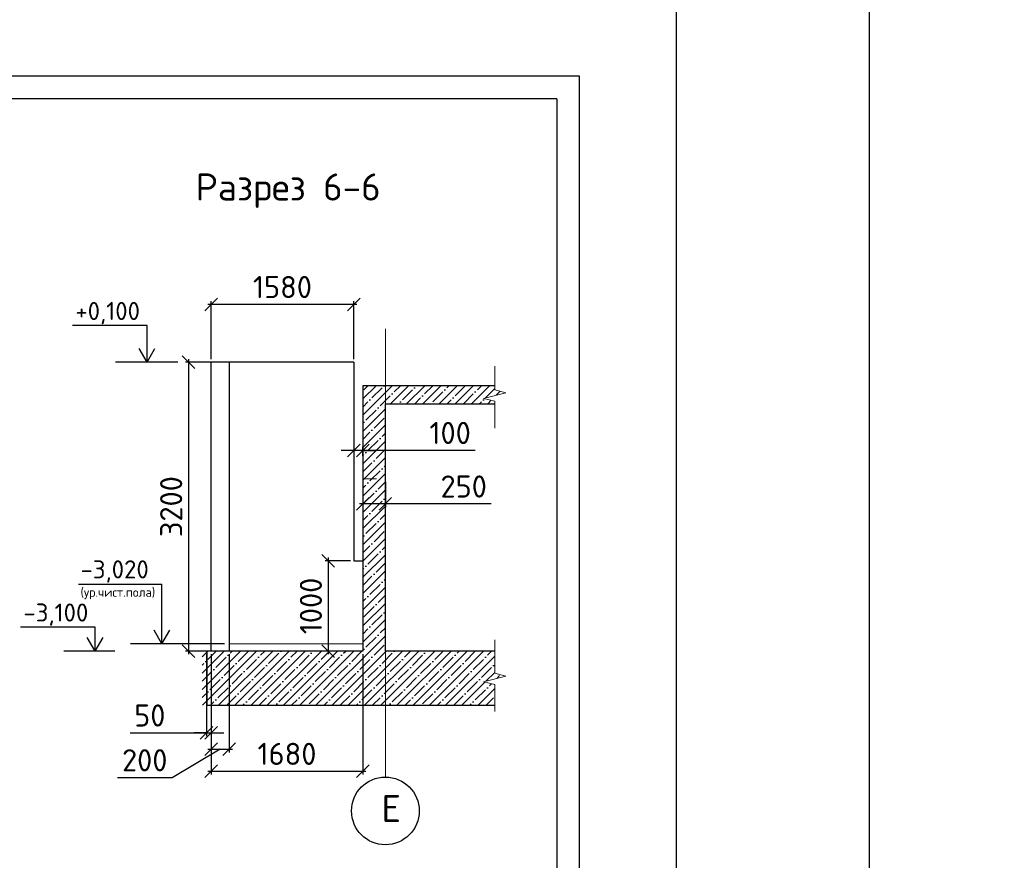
# Model space of a CAD drawing. Header units: millimetres. Extents: x 125896 to 2572636, y -120305 to 130347.
# Tile 136 of 256: x 372078 to 382987, y -95306 to -85996. Entities that reach past the tile are written whole.
import ezdxf

# ---------------------------------------------------------------- set-up
doc = ezdxf.new("R2010")
doc.units = ezdxf.units.MM
doc.linetypes.add('CENTER', pattern=[2, 1.25, -0.25, 0.25, -0.25])
doc.linetypes.add('CENTER2', pattern=[28.575, 19.05, -3.175, 3.175, -3.175])
for name, color, linetype in [('11', 7, 'Continuous'), ('СПДС_Оси', 7, 'Continuous'), ('Столовая - обозначения', 7, 'Continuous')]:
    doc.layers.add(name, color=color, linetype=linetype)
for name, color, linetype, lineweight in [('AF_Stena', 90, 'Continuous', 18), ('Standard', 7, 'Continuous', 25), ('ОСИ', 7, 'CENTER', 15), ('Столовая Двери и окна', 7, 'Continuous', 15), ('ТЕКСТ', 7, 'Continuous', 15)]:
    doc.layers.add(name, color=color, linetype=linetype, lineweight=lineweight)
doc.styles.get("Standard").update_dxf_attribs({"font": 'isocpeur.ttf'})
doc.styles.add('ГОСТ', font='isocpeur.ttf')
doc.dimstyles.new('Осевые', dxfattribs={"dimscale": 0.7, "dimtxt": 450, "dimasz": 400, "dimexe": 100, "dimexo": 100, "dimgap": 100, "dimtad": 1, "dimdec": 0, "dimzin": 0, "dimdsep": 46, "dimtxsty": 'Standard', "dimblk": 'OBLIQUE', "dimcen": 9, "dimdle": 100, "dimazin": 0, "dimtm": 1e-09, "dimtfac": 1, "dimtdec": 0, "dimtofl": 0, "dimtmove": 0, "dimatfit": 3, "dimfxl": 1, "dimtolj": 1, "dimtzin": 0, "dimarcsym": 0})

# ---------------------------------------------------------------- blocks, each defined once
blk = doc.blocks.new('_OBLIQUE')
at = {"color": 0, "linetype": 'ByBlock'}
blk.add_line((-0.5, -0.5), (0.5, 0.5), dxfattribs=at)
blk = doc.blocks.new('*D945')
at = {"layer": 'Defpoints', "color": 0, "linetype": 'ByBlock', "lineweight": 20, "ltscale": 13, "transparency": 16777216}
for p in [(375879, -91023), (376129, -91081), (375879, -91359)]:
    blk.add_point(p, dxfattribs=at)
at = {"layer": 'ОСИ', "color": 0, "linetype": 'ByBlock', "lineweight": -2, "ltscale": 13, "transparency": 16777216}
for p, q in [((375879, -91058), (375879, -91394)), ((376129, -91116), (376129, -91394)), ((376164, -91359), (375844, -91359)), ((377300, -91359), (376129, -91359))]:
    blk.add_line(p, q, dxfattribs=at)
at = {"layer": 'ОСИ', "color": 0, "linetype": 'ByBlock', "lineweight": -2, "ltscale": 13, "transparency": 16777216, "xscale": 140, "yscale": 140, "zscale": 140, "rotation": 180}
blk.add_blockref('_OBLIQUE', (375879, -91359), dxfattribs=at)
at = {"layer": 'ОСИ', "color": 0, "linetype": 'ByBlock', "lineweight": -2, "ltscale": 13, "transparency": 16777216, "xscale": 140, "yscale": 140, "zscale": 140}
blk.add_blockref('_OBLIQUE', (376129, -91359), dxfattribs=at)
at = {"layer": 'ОСИ', "color": 0, "linetype": 'ByBlock', "ltscale": 13, "transparency": 16777216, "insert": (376997, -91166), "char_height": 245, "attachment_point": 5}
blk.add_mtext('\\A1;250', dxfattribs=at)
blk = doc.blocks.new('*D946')
at = {"layer": 'Defpoints', "color": 0, "linetype": 'ByBlock', "lineweight": 20, "ltscale": 13, "transparency": 16777216}
for p in [(375779, -90737), (375779, -90766), (375879, -90861)]:
    blk.add_point(p, dxfattribs=at)
at = {"layer": 'ОСИ', "color": 0, "linetype": 'ByBlock', "lineweight": -2, "ltscale": 13, "transparency": 16777216}
for p, q in [((375779, -90766), (375639, -90766)), ((375879, -90766), (375779, -90766)), ((375879, -90826), (375879, -90731)), ((375879, -90766), (376019, -90766)), ((377125, -90766), (375879, -90766)), ((375779, -90772), (375779, -90801))]:
    blk.add_line(p, q, dxfattribs=at)
at = {"layer": 'ОСИ', "color": 0, "linetype": 'ByBlock', "lineweight": -2, "ltscale": 13, "transparency": 16777216, "xscale": 140, "yscale": 140, "zscale": 140}
blk.add_blockref('_OBLIQUE', (375779, -90766), dxfattribs=at)
at = {"layer": 'ОСИ', "color": 0, "linetype": 'ByBlock', "lineweight": -2, "ltscale": 13, "transparency": 16777216, "xscale": 140, "yscale": 140, "zscale": 140, "rotation": 180}
blk.add_blockref('_OBLIQUE', (375879, -90766), dxfattribs=at)
at = {"layer": 'ОСИ', "color": 0, "linetype": 'ByBlock', "ltscale": 13, "transparency": 16777216, "insert": (376847, -90573), "char_height": 245, "attachment_point": 5}
blk.add_mtext('\\A1;100', dxfattribs=at)
blk = doc.blocks.new('*D947')
at = {"layer": 'Defpoints', "color": 0, "linetype": 'ByBlock', "lineweight": 20, "ltscale": 13, "transparency": 16777216}
for p in [(374199, -89150), (374199, -89789), (375779, -89789)]:
    blk.add_point(p, dxfattribs=at)
at = {"layer": 'ОСИ', "color": 0, "linetype": 'ByBlock', "lineweight": -2, "ltscale": 13, "transparency": 16777216}
for p, q in [((374199, -89754), (374199, -89115)), ((375779, -89754), (375779, -89115)), ((375814, -89150), (374164, -89150))]:
    blk.add_line(p, q, dxfattribs=at)
at = {"layer": 'ОСИ', "color": 0, "linetype": 'ByBlock', "lineweight": -2, "ltscale": 13, "transparency": 16777216, "xscale": 140, "yscale": 140, "zscale": 140, "rotation": 180}
blk.add_blockref('_OBLIQUE', (374199, -89150), dxfattribs=at)
at = {"layer": 'ОСИ', "color": 0, "linetype": 'ByBlock', "lineweight": -2, "ltscale": 13, "transparency": 16777216, "xscale": 140, "yscale": 140, "zscale": 140}
blk.add_blockref('_OBLIQUE', (375779, -89150), dxfattribs=at)
at = {"layer": 'ОСИ', "color": 0, "linetype": 'ByBlock', "ltscale": 13, "transparency": 16777216, "insert": (374989, -88957), "char_height": 245, "attachment_point": 5}
blk.add_mtext('\\A1;1580', dxfattribs=at)
blk = doc.blocks.new('*D954')
at = {"layer": 'Defpoints', "color": 0, "linetype": 'ByBlock', "lineweight": 20, "ltscale": 13, "transparency": 16777216}
for p in [(374368, -89789), (373949, -92989), (374362, -92989)]:
    blk.add_point(p, dxfattribs=at)
at = {"layer": 'ОСИ', "color": 0, "linetype": 'ByBlock', "lineweight": -2, "ltscale": 13, "transparency": 16777216}
for p, q in [((373949, -89754), (373949, -93024)), ((374333, -89789), (373914, -89789)), ((374327, -92989), (373914, -92989))]:
    blk.add_line(p, q, dxfattribs=at)
at = {"layer": 'ОСИ', "color": 0, "linetype": 'ByBlock', "lineweight": -2, "ltscale": 13, "transparency": 16777216, "xscale": 140, "yscale": 140, "zscale": 140}
for p, rotation in [((373949, -89789), 90), ((373949, -92989), 270)]:
    blk.add_blockref('_OBLIQUE', p, dxfattribs=dict(at, rotation=rotation))
at = {"layer": 'ОСИ', "color": 0, "linetype": 'ByBlock', "ltscale": 13, "transparency": 16777216, "insert": (373756, -91389), "char_height": 245, "attachment_point": 5, "rotation": 90}
blk.add_mtext('\\A1;3200', dxfattribs=at)
blk = doc.blocks.new('*D955')
at = {"layer": 'Defpoints', "color": 0, "linetype": 'ByBlock', "lineweight": 20, "ltscale": 13, "transparency": 16777216}
for p in [(375779, -91989), (375497, -92989), (375629, -92989)]:
    blk.add_point(p, dxfattribs=at)
at = {"layer": 'ОСИ', "color": 0, "linetype": 'ByBlock', "lineweight": -2, "ltscale": 13, "transparency": 16777216}
for p, q in [((375497, -91954), (375497, -93024)), ((375744, -91989), (375462, -91989)), ((375594, -92989), (375462, -92989))]:
    blk.add_line(p, q, dxfattribs=at)
at = {"layer": 'ОСИ', "color": 0, "linetype": 'ByBlock', "lineweight": -2, "ltscale": 13, "transparency": 16777216, "xscale": 140, "yscale": 140, "zscale": 140}
for p, rotation in [((375497, -91989), 90), ((375497, -92989), 270)]:
    blk.add_blockref('_OBLIQUE', p, dxfattribs=dict(at, rotation=rotation))
at = {"layer": 'ОСИ', "color": 0, "linetype": 'ByBlock', "ltscale": 13, "transparency": 16777216, "insert": (375304, -92489), "char_height": 245, "attachment_point": 5, "rotation": 90}
blk.add_mtext('\\A1;1000', dxfattribs=at)
blk = doc.blocks.new('*D958')
at = {"layer": 'Defpoints', "color": 0, "linetype": 'ByBlock', "lineweight": 20, "ltscale": 13, "transparency": 16777216}
for p in [(374149, -92989), (374199, -92989), (374199, -93895)]:
    blk.add_point(p, dxfattribs=at)
at = {"layer": 'ОСИ', "color": 0, "linetype": 'ByBlock', "lineweight": -2, "ltscale": 13, "transparency": 16777216}
for p, q in [((374149, -93024), (374149, -93930)), ((374199, -93024), (374199, -93930)), ((373302, -93895), (374149, -93895)), ((374149, -93895), (374009, -93895)), ((374149, -93895), (374199, -93895)), ((374199, -93895), (374339, -93895))]:
    blk.add_line(p, q, dxfattribs=at)
at = {"layer": 'ОСИ', "color": 0, "linetype": 'ByBlock', "lineweight": -2, "ltscale": 13, "transparency": 16777216, "xscale": 140, "yscale": 140, "zscale": 140}
blk.add_blockref('_OBLIQUE', (374149, -93895), dxfattribs=at)
at = {"layer": 'ОСИ', "color": 0, "linetype": 'ByBlock', "lineweight": -2, "ltscale": 13, "transparency": 16777216, "xscale": 140, "yscale": 140, "zscale": 140, "rotation": 180}
blk.add_blockref('_OBLIQUE', (374199, -93895), dxfattribs=at)
at = {"layer": 'ОСИ', "color": 0, "linetype": 'ByBlock', "ltscale": 13, "transparency": 16777216, "insert": (373519, -93702), "char_height": 245, "attachment_point": 5}
blk.add_mtext('\\A1;50', dxfattribs=at)
blk = doc.blocks.new('*D959')
at = {"layer": 'Defpoints', "color": 0, "linetype": 'ByBlock', "lineweight": 20, "ltscale": 13, "transparency": 16777216}
for p in [(374199, -92989), (374399, -92989), (374399, -94076)]:
    blk.add_point(p, dxfattribs=at)
at = {"layer": 'ОСИ', "color": 0, "linetype": 'ByBlock', "lineweight": -2, "ltscale": 13, "transparency": 16777216}
for p, q in [((374199, -93024), (374199, -94111)), ((374399, -93024), (374399, -94111)), ((374299, -94076), (373766, -94391)), ((374164, -94076), (374434, -94076)), ((373766, -94391), (373160, -94391))]:
    blk.add_line(p, q, dxfattribs=at)
at = {"layer": 'ОСИ', "color": 0, "linetype": 'ByBlock', "lineweight": -2, "ltscale": 13, "transparency": 16777216, "xscale": 140, "yscale": 140, "zscale": 140, "rotation": 180}
blk.add_blockref('_OBLIQUE', (374199, -94076), dxfattribs=at)
at = {"layer": 'ОСИ', "color": 0, "linetype": 'ByBlock', "lineweight": -2, "ltscale": 13, "transparency": 16777216, "xscale": 140, "yscale": 140, "zscale": 140}
blk.add_blockref('_OBLIQUE', (374399, -94076), dxfattribs=at)
at = {"layer": 'ОСИ', "color": 0, "linetype": 'ByBlock', "ltscale": 13, "transparency": 16777216, "insert": (373463, -94198), "char_height": 245, "attachment_point": 5}
blk.add_mtext('\\A1;200', dxfattribs=at)
blk = doc.blocks.new('*D960')
at = {"layer": 'Defpoints', "color": 0, "linetype": 'ByBlock', "lineweight": 20, "ltscale": 13, "transparency": 16777216}
for p in [(374199, -92989), (375879, -92989), (375879, -94319)]:
    blk.add_point(p, dxfattribs=at)
at = {"layer": 'ОСИ', "color": 0, "linetype": 'ByBlock', "lineweight": -2, "ltscale": 13, "transparency": 16777216}
for p, q in [((374199, -93024), (374199, -94354)), ((375879, -93024), (375879, -94354)), ((374164, -94319), (375914, -94319))]:
    blk.add_line(p, q, dxfattribs=at)
at = {"layer": 'ОСИ', "color": 0, "linetype": 'ByBlock', "lineweight": -2, "ltscale": 13, "transparency": 16777216, "xscale": 140, "yscale": 140, "zscale": 140, "rotation": 180}
blk.add_blockref('_OBLIQUE', (374199, -94319), dxfattribs=at)
at = {"layer": 'ОСИ', "color": 0, "linetype": 'ByBlock', "lineweight": -2, "ltscale": 13, "transparency": 16777216, "xscale": 140, "yscale": 140, "zscale": 140}
blk.add_blockref('_OBLIQUE', (375879, -94319), dxfattribs=at)
at = {"layer": 'ОСИ', "color": 0, "linetype": 'ByBlock', "ltscale": 13, "transparency": 16777216, "insert": (375039, -94127), "char_height": 245, "attachment_point": 5}
blk.add_mtext('\\A1;1680', dxfattribs=at)
blk = doc.blocks.new('Штамп')
at = {"layer": '11'}
blk.add_line((252070, 126228), (252070, 84178), dxfattribs=at)
at = {"layer": '11', "lineweight": 30}
blk.add_line((254210, 125978), (254210, 84428), dxfattribs=at)

msp = doc.modelspace()

# ---------------------------------------------------------------- hatches: boundary and pattern name
at = {"layer": 'Столовая Двери и окна', "lineweight": 25, "transparency": 33554648}
h = msp.add_hatch(dxfattribs=at)
h.set_pattern_fill('ANSI35', color=256, scale=20)
h.paths.add_polyline_path([(377215.6, -93328.5), (377465.6, -93266), (377340.6, -93234.7), (377340.6, -93207.2), (377340.6, -92989.3), (376129.3, -92989.3), (376129.3, -90249.3), (377340.6, -90249.3), (377340.6, -90248.5), (377340.6, -90221), (377215.6, -90189.7), (377465.6, -90127.2), (377340.6, -90096), (377340.6, -90068.5), (377340.6, -90049.3), (375879.3, -90049.3), (375879.3, -90249.3), (375879.3, -92989.3), (375629.3, -92989.3), (374099.3, -92989.3), (374099.3, -93589.3), (377340.6, -93589.3), (377340.6, -93387.2), (377340.6, -93359.7)])

# ---------------------------------------------------------------- linework, layer by layer
at = {"color": 0, "linetype": 'Continuous', "lineweight": 30, "transparency": 33554687}
for p, q in [((374199.3, -92989.3), (374199.3, -89789.3)), ((375779.3, -89789.3), (374199.3, -89789.3)), ((374399.3, -89789.3), (374399.3, -92989.3)), ((375779.3, -89789.3), (375779.3, -91989.3)), ((375879.3, -90249.3), (375879.3, -92989.3)), ((376129.3, -92989.3), (376129.3, -90249.3)), ((375779.3, -91989.3), (375879.3, -91989.3)), ((374149.3, -92989.3), (374149.3, -93589.3)), ((375629.3, -92989.3), (374149.3, -92989.3))]:
    msp.add_line(p, q, dxfattribs=at)
for points in [[(373489, -89789.3), (373489, -89489.3)], [(373831.3, -89789.3), (373141, -89789.3)], [(372913.2, -92989.3), (372913.2, -92828.5)], [(373653.7, -92909.3), (373653.7, -92748.5)], [(374346.5, -92909.3), (373305.6, -92909.3)], [(373133.1, -92989.3), (372565.2, -92989.3)]]:
    msp.add_lwpolyline(points)
at = {"layer": '11'}
for p, q in [((378280.8, -86622.8), (357335.7, -86622.8)), ((378280.8, -116322.8), (378280.8, -86622.8))]:
    msp.add_line(p, q, dxfattribs=at)
at = {"layer": '11', "lineweight": 30}
for q in [(359530.8, -86872.9), (378030.8, -116072.8)]:
    msp.add_line((378030.8, -86872.9), q, dxfattribs=at)
at = {"layer": 'AF_Stena', "color": 18, "lineweight": 20, "true_color": 0x000000}
for points in [[(377340.6, -93207.2), (377340.6, -92862.9)], [(377465.6, -93266), (377215.6, -93328.5)], [(377340.6, -93207.2), (377340.6, -93234.7)], [(377340.6, -93234.7), (377465.6, -93266)], [(377215.6, -93328.5), (377340.6, -93359.7)], [(377340.6, -93359.7), (377340.6, -93387.2)], [(377340.6, -93387.2), (377340.6, -93659.3)]]:
    msp.add_lwpolyline(points, dxfattribs=at)
at = {"layer": 'Standard', "linetype": 'Continuous', "lineweight": 30, "transparency": 33554687}
for p, q in [((375879.3, -90049.3), (375879.3, -90249.3)), ((377340.6, -90049.3), (375879.3, -90049.3)), ((376129.3, -90249.3), (377340.6, -90249.3)), ((375879.3, -92989.3), (375629.3, -92989.3)), ((377340.6, -92989.3), (376129.3, -92989.3)), ((374149.3, -93589.3), (377340.6, -93589.3))]:
    msp.add_line(p, q, dxfattribs=at)
at = {"layer": 'ОСИ', "color": 16, "linetype": 'CENTER2', "lineweight": 15, "ltscale": 0.2, "transparency": 33554687}
msp.add_line((376129.3, -94383.6), (376129.3, -89418.4), dxfattribs=at)
at = {"layer": 'ОСИ', "linetype": 'ByBlock', "ltscale": 13}
for points in [[(377340.6, -90068.5), (377340.6, -89832.5)], [(377340.6, -90068.5), (377340.6, -90096)], [(377340.6, -90096), (377465.6, -90127.2)], [(377465.6, -90127.2), (377215.6, -90189.7)], [(377215.6, -90189.7), (377340.6, -90221)], [(377340.6, -90221), (377340.6, -90248.5)], [(377340.6, -90248.5), (377340.6, -90520.5)]]:
    msp.add_lwpolyline(points, dxfattribs=at)
at = {"layer": 'СПДС_Оси', "linetype": 'Continuous', "lineweight": 25, "ltscale": 150}
msp.add_circle((376129.3, -94758.6), 375, dxfattribs=at)
at = {"layer": 'Столовая Двери и окна', "color": 18, "lineweight": 25, "true_color": 0x000000}
for p, q in [((373489, -89384.7), (372661.7, -89384.7)), ((373489, -89789.3), (373489, -89384.7)), ((373489, -89789.3), (373401.2, -89638.4)), ((373489, -89789.3), (373576.8, -89638.4)), ((372728.9, -92245.8), (373653.7, -92245.8)), ((373653.7, -92909.3), (373653.7, -92245.8)), ((372913.2, -92723.9), (372085.9, -92723.9)), ((372913.2, -92989.3), (372913.2, -92723.9)), ((372913.2, -92989.3), (372825.4, -92838.4)), ((372913.2, -92989.3), (373001, -92838.4)), ((373653.7, -92909.3), (373565.9, -92758.4)), ((373653.7, -92909.3), (373741.5, -92758.4))]:
    msp.add_line(p, q, dxfattribs=at)
at = {"layer": 'Столовая Двери и окна', "color": 18, "lineweight": 20, "true_color": 0x000000}
for p, q in [((375879.3, -91081.7), (376029.3, -91081.7)), ((374399.3, -92909.3), (375879.3, -92909.3))]:
    msp.add_line(p, q, dxfattribs=at)

# ---------------------------------------------------------------- block references
at = {"layer": 'Столовая - обозначения', "color": 252, "lineweight": 20, "true_color": 0x939598}
msp.add_blockref('Штамп', (127281.1, -200500.5), dxfattribs=at)

# ---------------------------------------------------------------- texts
at = {"insert": (226281.3, -87218.1), "char_height": 250, "attachment_point": 1, "style": 'ГОСТ'}
msp.add_mtext_dynamic_manual_height_columns('\\A1;\\pi9384.38;{\\H1.5152x;\\P\\pi1250;Общие указания\\P\\pi250;}1.^IРабочая документация разработана в соответствии с заданием на проектирование, требованиями действующих технических регламентов, стандартов, сводов правил и других документов, содержащих установленные требования.\\P2.^IРабочая документация выполнена в соответствии со следующими нормативными и техническими документами:\\P-^IСП 20.13330.2016 "Нагрузки и Воздействия";\\P-^IСП 63.13330.2012 "Бетонные и железобетонные конструкции. Основные положения";\\P-^IСП 22.13330.2016 "Основания зданий и сооружений";\\P-^IСП 45.13330.2012 "Земляные сооружения, основания и фундаменты".\\P3.   За относительную отметку 0,000 принята отметка чистого пола первого этажа.\\P4.^IПеречень видов работ, для которых необходимо составлять акты освидетельствования скрытых работ:\\P-^Iармирование конструкций;\\P-^Iосвидетельствование опалубки перед бетонированием;\\P-^Iвыполнение сварочных работ;\\P-^Iотбор контрольных проб бетона;\\P-^Iсоответствие законченных железобетонных конструкций проекту с отображением качества работ;\\P-^Iустройство монолитных конструкций, выполняемых в зимнее время;  \\P\\pi0;  -    устройство гидроизоляции;\\P\\pi250;-^Iуплотнение грунтов и обратную засыпку.\\PЗапрещается выполнение последующих работ при отсутствии актов освидетельствования предшествующих скрытых работ во всех случаях.\\P\\pi0;        5. Проект рассчитан на производство работ в период положительных температур. В случае выполнения работ при отрицательных температурах необходимо выполнять требования СНиП часть 3 по производству работ и ППР.\\P        6. При минимальной температуре воздуха до минус 15°С допускается: выдерживание бетона в конструкции методом термоса, при предварительном разогреве бетонной смеси, форсированный электроразогрев бетона в конструкции с повторным уплотнением.\\P\\pi250;При минимальной температуре воздуха до минус 25°С допускается: обогрев бетона в греющей опалубке с помощью низкотемпературных электронагревателей, электродный сквозной прогрев бетона, электрообогрев с помощью греющего провода.\\P\\pi0;7. При отрицательной температуре воздуха уплотнение грунта обратной засыпки в траншеях должно \\Pосуществляться до достижения коэффициента уплотнения 0,98. \\PВремя уплотнения грунта в зависимости от температуры воздуха: \\P\\pi250;-^Iпри t{\\H0.7x;\\So^ ;}-5, 90-120 минут; при t{\\H0.7x;\\So^ ;\\H1.42857x;-10, 60-90 минут; }при t{\\H0.7x;\\So^ ;\\H1.42857x;-20, 40-60 минут; }при t{\\H0.7x;\\So^ ;\\H1.42857x;-30, 20-30 минут;\\P\\pi0;Работы по выполнению насыпей и обратных засыпок при отрицательных температурах должны производить с учетом следующих требований:\\P\\pi250;-^Iподготовку поверхности (основания) насыпи и обратных засыпок следует выполнять с полным удалением снега, льда, промерзшего слоя слабого и пучинистого грунта на всю его глубину;\\P-^Iотсыпку в насыпь и обратные засыпки грунтов необходимо производить при их природной влажности и в талом состоянии с содержанием комьев мерзлого грунта, не превышающим требований, приведенных в приложении М СП 45.13330.2017. Свод правил. Земляные сооружения, основания и фундаменты., и, как правило, на не промерзшие ранее отсыпанные и уплотненные слои. В отдельных случаях при согласовании с автором проекта допускается грунты отсыпать на непучинистые грунты, промерзшие на глубину не более 15 см;\\P-^Iпри пониженной влажности отсыпанных грунтов для их уплотнения следует применять более тяжелое грунтоуплотняющее оборудование; \\P-^Iработы по отсыпке и уплотнению каждого слоя должны выполнять в течение одной рабочей смены; - при выполнении насыпей из глинистых грунтов при обильном снеговыпадении все работы должны быть прекращены; - перерывы в работах по выполнению насыпей и обратных засыпок допускаются только при условиях, что за время перерыва глубина промерзания ранее уплотненных пучинистых грунтов не превысит 15 см или на время перерыва ранее уплотненные грунты утепляются специальными средствами (например, маловлажным рыхлым грунтом, который в последующем удаляется); - все работы по отсыпке грунтов и их уплотнению выполняют с повышенной интенсивностью.}', width=20474.372, gutter_width=5800, heights=[24436.9], dxfattribs=at)
at = {"layer": 'СПДС_Оси', "linetype": 'Continuous', "lineweight": 25, "ltscale": 150, "insert": (376084.7, -94581.8), "char_height": 300, "width": 350.003, "attachment_point": 1}
msp.add_mtext('Е', dxfattribs=at)
at = {"layer": 'Столовая - обозначения', "lineweight": 25}
for s, height, p in [('+0,100', 200, (372694.7, -89322.5)), ('-3,020', 200, (372752, -92183.7)), ('(ур.чист.пола)', 100, (372752, -92387.2)), ('-3,100', 200, (372118.9, -92661.7))]:
    msp.add_text(s, height=height, dxfattribs=at).set_placement(p)
at = {"layer": 'ТЕКСТ', "lineweight": 25}
msp.add_text('Разрез 6-6', height=300, dxfattribs=at).set_placement((374026.3, -87999.1))

# ---------------------------------------------------------------- dimensions: what is measured, and where the dimension line sits
at = {"layer": 'ОСИ', "linetype": 'ByBlock', "ltscale": 13}
for base, p1, p2, picture, middle in [((374199.3, -89149.7), (375779.3, -89789.3), (374199.3, -89789.3), '*D947', (374989.3, -88957.2)), ((375879.3, -94319.3), (374199.3, -92989.3), (375879.3, -92989.3), '*D960', (375039.3, -94126.8))]:
    dim = msp.add_linear_dim(base=base, p1=p1, p2=p2, dimstyle='Осевые', override={"dimtxt": 350, "dimasz": 200, "dimexe": 50, "dimexo": 50, "dimdle": 50, "dimtmove": 1}, dxfattribs=at)
    dim.commit()
    dim.dimension.update_dxf_attribs({"geometry": picture, "text_midpoint": middle})
for base, p1, p2, picture, middle in [((373948.7, -92989.3), (374367.8, -89789.3), (374361.6, -92989.3), '*D954', (373756.2, -91389.3)), ((375496.8, -92989.3), (375779.3, -91989.3), (375629.3, -92989.3), '*D955', (375304.3, -92489.3))]:
    dim = msp.add_linear_dim(base=base, p1=p1, p2=p2, angle=90, dimstyle='Осевые', override={"dimtxt": 350, "dimasz": 200, "dimexe": 50, "dimexo": 50, "dimdle": 50, "dimtmove": 1}, dxfattribs=at)
    dim.commit()
    dim.dimension.update_dxf_attribs({"geometry": picture, "text_midpoint": middle})
for base, p1, p2, picture, middle in [((375779.3, -90765.8), (375879.3, -90860.9), (375779.3, -90736.6), '*D946', (376847.2, -90731)), ((375879.3, -91358.6), (376129.3, -91081.2), (375879.3, -91022.8), '*D945', (376997.3, -91398.6)), ((374399.3, -94075.6), (374199.3, -92989.3), (374399.3, -92989.3), '*D959', (373695.7, -94390.6)), ((374199.3, -93894.8), (374149.3, -92989.3), (374199.3, -92989.3), '*D958', (373518.7, -94002.8))]:
    dim = msp.add_linear_dim(base=base, p1=p1, p2=p2, dimstyle='Осевые', override={"dimtxt": 350, "dimasz": 200, "dimexe": 50, "dimexo": 50, "dimdle": 50, "dimtmove": 1}, dxfattribs=at)
    dim.commit()
    dim.dimension.update_dxf_attribs({"geometry": picture, "text_midpoint": middle, "dimtype": 160})

doc.saveas('drawing.dxf')
